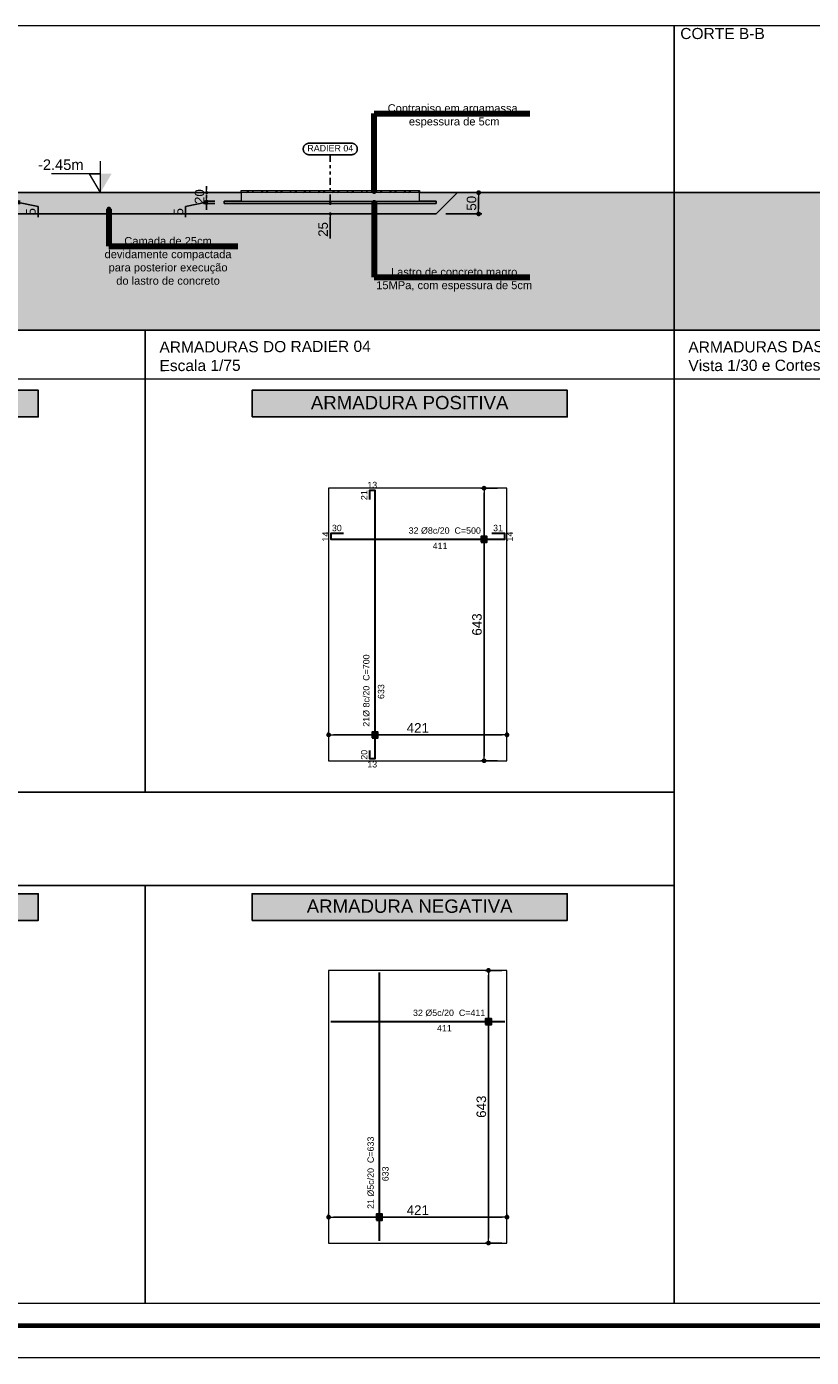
# Model space of a CAD drawing. Header units: millimetres. Extents: x 83 to 471, y -739 to 93.
# Tile 157 of 185: x 143 to 168, y -84 to -42. Entities that reach past the tile are written whole.
import ezdxf
from ezdxf.enums import TextEntityAlignment as Align

# ---------------------------------------------------------------- set-up
doc = ezdxf.new("R2010")
doc.units = ezdxf.units.MM
doc.linetypes.add('CYPE_RAYAPUNTOPUNTO', pattern=[0.45, 0.225, -0.075, 0, -0.075, 0, -0.075])
for name, color, linetype, lineweight in [('.', 7, 'Continuous', 5), ('__MAGNUS.Cota', 30, 'Continuous', 9), ('__MAGNUS.Margem', 7, 'Continuous', 70), ('__MAGNUS.Selo', 7, 'Continuous', 30), ('CORTE - RAMPA', 7, 'Continuous', 0), ('CORTE_COTAS_DAS_PLANTAS', 7, 'Continuous', 9), ('COTAS', 250, 'Continuous', 5), ('FUN_COTAS', 7, 'Continuous', 0), ('FUN_DES_ARMADURAS', 7, 'Continuous', 0), ('FUN_GEOMETRIA', 7, 'Continuous', 0), ('FUN_TXT_ARMADURAS', 7, 'Continuous', 0), ('LJ_HATCH', 7, 'Continuous', 0), ('PECA_COMPLETA', 7, 'Continuous', 0), ('SAP_DIMENSION_Y_ARM', 7, 'Continuous', 0)]:
    doc.layers.add(name, color=color, linetype=linetype, lineweight=lineweight)
doc.layers.add('PGCR_Arq_TEXTO', color=7, linetype='Continuous')
doc.layers.add('Selo', color=7, linetype='Continuous')
doc.styles.add('Arial', font='arial.ttf')
doc.styles.add('Arial Narrow', font='ARIALN.TTF')
doc.dimstyles.new('Copy of UM_75.000000', dxfattribs={"dimtxt": 0.3, "dimasz": 0.15, "dimexe": 0.1, "dimexo": 0.3, "dimgap": 0.07, "dimtad": 1, "dimdec": 0, "dimlfac": 75, "dimzin": 0, "dimdsep": 46, "dimtxsty": 'Arial', "dimblk": 'DOT', "dimcen": 0.09, "dimdle": 0.1, "dimclrd": 30, "dimclre": 30, "dimclrt": 7, "dimadec": 1, "dimazin": 2, "dimtfac": 1, "dimtdec": 0, "dimtofl": 0, "dimtmove": 0, "dimatfit": 3, "dimldrblk": 'DOT', "dimfxl": 1, "dimtolj": 1, "dimarcsym": 0})

# ---------------------------------------------------------------- blocks, each defined once
blk = doc.blocks.new('*U1862')
at = {"layer": '__MAGNUS.Margem', "linetype": 'Continuous'}
blk.add_line((-980.92, -2.28), (173.08, -2.28), dxfattribs=at)
at = {"layer": '__MAGNUS.Margem', "lineweight": 9}
blk.add_line((-1005.92, -12.28), (183.08, -12.28), dxfattribs=at)
at = {"layer": '__MAGNUS.Selo', "style": 'Arial Narrow', "width": 1}
for tag, height, p in [('PROPRIETÁRIO', 3.4, (17.21, 48.91)), ('EDIFICAÇÃORESIDENCIAL', 3.4, (17.21, 40.61)), ('ESTRUTURAL', 3.4, (17.8, 20.69)), ('ANTEPROJETO', 2.43, (111.69, 13.5)), ('ARQ01/01', 5.5, (139.44, 9.5)), ('INDICADA', 2.43, (111.53, 8))]:
    blk.add_attdef(tag, text='', height=height, dxfattribs=at).set_placement(p, align=Align.MIDDLE_LEFT)
at = {"layer": '__MAGNUS.Selo', "lineweight": 30, "flags": 104}
for tag, p in [('ENDEREÇODAOBRA', (17.21, 33.54)), ('ENDEREÇODAOBRA', (17.21, 27.87)), ('TÍTULO', (17.21, 10.8))]:
    blk.add_attdef(tag, text='', height=3.4, dxfattribs=at).set_placement(p, align=Align.MIDDLE_LEFT)
blk = doc.blocks.new('_DOT')
at = {"layer": '__MAGNUS.Cota', "linetype": 'ByBlock'}
blk.add_line((-0.5, 0), (-1, 0), dxfattribs=at)
at = {"layer": '__MAGNUS.Cota', "linetype": 'ByBlock', "const_width": 0.5}
blk.add_lwpolyline([(-0.25, 0, 1), (0.25, 0, 1)], format="xyb", close=True, dxfattribs=at)
blk = doc.blocks.new('*D646')
at = {"layer": 'COTAS', "color": 30, "lineweight": -2}
for p, q in [((156.733, -47.615), (157.198, -47.615)), ((157.098, -47.765), (157.098, -48.135)), ((156.063, -48.285), (157.198, -48.285))]:
    blk.add_line(p, q, dxfattribs=at)
at = {"layer": 'Defpoints', "color": 0}
for p in [(156.433, -47.615), (155.763, -48.285), (157.098, -48.285)]:
    blk.add_point(p, dxfattribs=at)
at = {"layer": 'COTAS', "color": 30, "linetype": 'ByBlock', "lineweight": -2, "xscale": 0.15, "yscale": 0.15, "zscale": 0.15}
for p, rotation in [((157.098, -47.615), 90), ((157.098, -48.285), 270)]:
    blk.add_blockref('_DOT', p, dxfattribs=dict(at, rotation=rotation))
at = {"layer": 'COTAS', "color": 7, "insert": (156.875, -47.95), "char_height": 0.3, "attachment_point": 5, "rotation": 90, "style": 'Arial'}
blk.add_mtext('\\A1;50', dxfattribs=at)
blk = doc.blocks.new('*D657')
at = {"layer": 'COTAS', "color": 30, "lineweight": -2}
for p, q in [((142.559, -47.785), (142.559, -47.685)), ((142.304, -47.885), (142.659, -47.885)), ((142.304, -47.955), (142.659, -47.955)), ((142.559, -47.885), (142.559, -47.955)), ((143.222, -48.048), (142.559, -47.92)), ((142.559, -48.055), (142.559, -48.155)), ((143.222, -48.387), (143.222, -48.048))]:
    blk.add_line(p, q, dxfattribs=at)
at = {"layer": 'Defpoints', "color": 0}
for p in [(142.004, -47.885), (142.004, -47.955), (142.559, -47.955)]:
    blk.add_point(p, dxfattribs=at)
at = {"layer": 'COTAS', "color": 30, "linetype": 'ByBlock', "lineweight": -2, "xscale": 0.1, "yscale": 0.1, "zscale": 0.1}
for p, rotation in [((142.559, -47.885), 270), ((142.559, -47.955), 90)]:
    blk.add_blockref('_DOT', p, dxfattribs=dict(at, rotation=rotation))
at = {"layer": 'COTAS', "color": 7, "insert": (142.999, -48.218), "char_height": 0.3, "attachment_point": 5, "rotation": 90, "style": 'Arial'}
blk.add_mtext('\\A1;5', dxfattribs=at)
blk = doc.blocks.new('*D658')
at = {"layer": 'COTAS', "color": 30, "lineweight": -2}
for p, q in [((148.787, -47.615), (148.432, -47.615)), ((148.532, -47.515), (148.532, -47.415)), ((148.787, -47.885), (148.432, -47.885)), ((148.532, -47.985), (148.532, -48.085))]:
    blk.add_line(p, q, dxfattribs=at)
at = {"layer": 'Defpoints', "color": 0}
for p in [(148.532, -47.615), (149.087, -47.615), (149.087, -47.885)]:
    blk.add_point(p, dxfattribs=at)
at = {"layer": 'COTAS', "color": 30, "linetype": 'ByBlock', "lineweight": -2, "xscale": 0.1, "yscale": 0.1, "zscale": 0.1}
for p, rotation in [((148.532, -47.615), 270), ((148.532, -47.885), 90)]:
    blk.add_blockref('_DOT', p, dxfattribs=dict(at, rotation=rotation))
at = {"layer": 'COTAS', "color": 7, "insert": (148.309, -47.74), "char_height": 0.3, "attachment_point": 5, "rotation": 90, "style": 'Arial'}
blk.add_mtext('\\A1;20', dxfattribs=at)
blk = doc.blocks.new('DOT')
at = {"color": 0, "linetype": 'ByBlock'}
blk.add_line((-0.5, 0), (-1, 0), dxfattribs=at)
at = {"color": 0, "linetype": 'ByBlock', "const_width": 0.5}
blk.add_lwpolyline([(-0.25, 0, 1), (0.25, 0, 1)], format="xyb", close=True, dxfattribs=at)
blk = doc.blocks.new('*D659')
at = {"layer": 'COTAS', "color": 30, "lineweight": -2}
for p, q in [((148.532, -47.785), (148.532, -47.685)), ((147.87, -48.048), (148.532, -47.92)), ((147.87, -48.387), (147.87, -48.048)), ((148.787, -47.885), (148.432, -47.885)), ((148.787, -47.955), (148.432, -47.955)), ((148.532, -47.885), (148.532, -47.955)), ((148.532, -48.055), (148.532, -48.155))]:
    blk.add_line(p, q, dxfattribs=at)
at = {"layer": 'Defpoints', "color": 0}
for p in [(148.532, -47.955), (149.087, -47.885), (149.087, -47.955)]:
    blk.add_point(p, dxfattribs=at)
at = {"layer": 'COTAS', "color": 30, "linetype": 'ByBlock', "lineweight": -2, "xscale": 0.1, "yscale": 0.1, "zscale": 0.1}
for p, rotation in [((148.532, -47.885), 270), ((148.532, -47.955), 90)]:
    blk.add_blockref('_DOT', p, dxfattribs=dict(at, rotation=rotation))
at = {"layer": 'COTAS', "color": 7, "insert": (147.647, -48.218), "char_height": 0.3, "attachment_point": 5, "rotation": 90, "style": 'Arial'}
blk.add_mtext('\\A1;5', dxfattribs=at)
blk = doc.blocks.new('*D662')
at = {"layer": 'COTAS', "color": 30, "lineweight": -2}
for p, q in [((152.125, -47.955), (152.325, -47.955)), ((152.425, -47.855), (152.425, -47.755)), ((152.125, -48.285), (152.325, -48.285)), ((152.425, -48.385), (152.425, -49.062))]:
    blk.add_line(p, q, dxfattribs=at)
at = {"layer": 'Defpoints', "color": 0}
for p in [(152.425, -47.955), (152.425, -48.285), (152.425, -48.285)]:
    blk.add_point(p, dxfattribs=at)
at = {"layer": 'COTAS', "color": 30, "linetype": 'ByBlock', "lineweight": -2, "xscale": 0.1, "yscale": 0.1, "zscale": 0.1}
for p, rotation in [((152.425, -47.955), 270), ((152.425, -48.285), 90)]:
    blk.add_blockref('_DOT', p, dxfattribs=dict(at, rotation=rotation))
at = {"layer": 'COTAS', "color": 7, "insert": (152.202, -48.774), "char_height": 0.3, "attachment_point": 5, "rotation": 90, "style": 'Arial'}
blk.add_mtext('\\A1;25', dxfattribs=at)
blk = doc.blocks.new('*D1471')
at = {"layer": 'COTAS', "color": 30, "lineweight": -2}
for p, q in [((2.508, 8.578), (1.988, 8.578)), ((2.088, 8.428), (2.088, 0.15)), ((2.508, 0), (1.988, 0))]:
    blk.add_line(p, q, dxfattribs=at)
at = {"layer": 'Defpoints', "color": 0}
for p in [(2.808, 8.578), (2.088, 0), (2.808, 0)]:
    blk.add_point(p, dxfattribs=at)
at = {"layer": 'COTAS', "color": 30, "linetype": 'ByBlock', "lineweight": -2, "xscale": 0.15, "yscale": 0.15, "zscale": 0.15}
for p, rotation in [((2.088, 8.578), 90), ((2.088, 0), 270)]:
    blk.add_blockref('_DOT', p, dxfattribs=dict(at, rotation=rotation))
at = {"layer": 'COTAS', "color": 7, "insert": (1.865, 4.289), "char_height": 0.3, "attachment_point": 5, "rotation": 90, "style": 'Arial'}
blk.add_mtext('\\A1;643', dxfattribs=at)
blk = doc.blocks.new('*D1472')
at = {"layer": 'COTAS', "color": 30, "lineweight": -2}
for p, q in [((-2.808, 0.791), (-2.808, 0.914)), ((2.808, 0.791), (2.808, 0.914)), ((-2.658, 0.814), (2.658, 0.814))]:
    blk.add_line(p, q, dxfattribs=at)
at = {"layer": 'Defpoints', "color": 0}
for p in [(-2.808, 0.491), (2.808, 0.814), (2.808, 0.491)]:
    blk.add_point(p, dxfattribs=at)
at = {"layer": 'COTAS', "color": 30, "linetype": 'ByBlock', "lineweight": -2, "xscale": 0.15, "yscale": 0.15, "zscale": 0.15, "rotation": 180}
blk.add_blockref('_DOT', (-2.808, 0.814), dxfattribs=at)
at = {"layer": 'COTAS', "color": 30, "linetype": 'ByBlock', "lineweight": -2, "xscale": 0.15, "yscale": 0.15, "zscale": 0.15}
blk.add_blockref('_DOT', (2.808, 0.814), dxfattribs=at)
at = {"layer": 'COTAS', "color": 7, "insert": (0, 1.035), "char_height": 0.3, "attachment_point": 5, "style": 'Arial'}
blk.add_mtext('\\A1;421', dxfattribs=at)
blk = doc.blocks.new('ponto')
at = {"layer": 'COTAS'}
h = blk.add_hatch(color=1, dxfattribs=at)
h.dxf.hatch_style = 1
h.paths.add_polyline_path([(-0.075, -0.075), (0.075, -0.075), (0.075, 0.075), (-0.075, 0.075)])
at = {"layer": 'COTAS', "color": 1, "lineweight": 30}
blk.add_lwpolyline([(-0.075, -0.075), (0.075, -0.075), (0.075, 0.075), (-0.075, 0.075)], close=True, dxfattribs=at)
blk = doc.blocks.new('*D682')
at = {"color": 30, "lineweight": -2}
for p, q in [((2.645, 8.578), (2.126, 8.578)), ((2.226, 8.428), (2.226, 0.15)), ((2.645, 0), (2.126, 0))]:
    blk.add_line(p, q, dxfattribs=at)
at = {"layer": 'Defpoints', "color": 0}
for p in [(2.945, 8.578), (2.226, 0), (2.945, 0)]:
    blk.add_point(p, dxfattribs=at)
at = {"color": 30, "linetype": 'ByBlock', "lineweight": -2, "xscale": 0.15, "yscale": 0.15, "zscale": 0.15}
for p, rotation in [((2.226, 8.578), 90), ((2.226, 0), 270)]:
    blk.add_blockref('_DOT', p, dxfattribs=dict(at, rotation=rotation))
at = {"color": 7, "insert": (2.002, 4.289), "char_height": 0.3, "attachment_point": 5, "rotation": 90, "style": 'Arial'}
blk.add_mtext('\\A1;643', dxfattribs=at)
blk = doc.blocks.new('*D683')
at = {"color": 30, "lineweight": -2}
for p, q in [((-2.808, 0.791), (-2.808, 0.914)), ((2.808, 0.791), (2.808, 0.914)), ((-2.658, 0.814), (2.658, 0.814))]:
    blk.add_line(p, q, dxfattribs=at)
at = {"layer": 'Defpoints', "color": 0}
for p in [(-2.808, 0.491), (2.808, 0.814), (2.808, 0.491)]:
    blk.add_point(p, dxfattribs=at)
at = {"color": 30, "linetype": 'ByBlock', "lineweight": -2, "xscale": 0.15, "yscale": 0.15, "zscale": 0.15, "rotation": 180}
blk.add_blockref('_DOT', (-2.808, 0.814), dxfattribs=at)
at = {"color": 30, "linetype": 'ByBlock', "lineweight": -2, "xscale": 0.15, "yscale": 0.15, "zscale": 0.15}
blk.add_blockref('_DOT', (2.808, 0.814), dxfattribs=at)
at = {"color": 7, "insert": (0, 1.035), "char_height": 0.3, "attachment_point": 5, "style": 'Arial'}
blk.add_mtext('\\A1;421', dxfattribs=at)
blk = doc.blocks.new('r01')
at = {"layer": 'FUN_DES_ARMADURAS', "lineweight": 30}
for points in [[(-1.525, 0.328), (-1.525, 0.068), (-1.348, 0.068), (-1.348, 8.51), (-1.525, 8.51), (-1.525, 8.227)], [(-2.34, 7.157), (-2.74, 7.157), (-2.74, 6.97), (2.74, 6.97), (2.74, 7.157), (2.33, 7.157)]]:
    blk.add_lwpolyline(points, dxfattribs=at)
at = {"layer": 'COTAS', "xscale": 1.2, "yscale": 1.2, "zscale": 1.2}
for p in [(2.088, 6.97), (-1.348, 0.814)]:
    blk.add_blockref('ponto', p, dxfattribs=at)
at = {"layer": 'FUN_TXT_ARMADURAS', "style": 'Arial'}
for s, p in [('21', (-1.59, 8.359)), ('14', (-2.809, 7.054)), ('14', (2.995, 7.054)), ('633', (-1.058, 2.176)), ('20', (-1.59, 0.189))]:
    blk.add_text(s, height=0.2, rotation=90, dxfattribs=at).set_placement(p, align=Align.CENTER)
for s, p in [('13', (-1.435, 8.578)), ('30', (-2.55, 7.225)), ('31', (2.526, 7.225)), ('411', (0.701, 6.661)), ('13', (-1.435, -0.211))]:
    blk.add_text(s, height=0.2, dxfattribs=at).set_placement(p, align=Align.CENTER)
blk.add_text('32 %%c8c/20  C=500', height=0.2, dxfattribs=at).set_placement((-0.288, 7.145))
blk.add_text('21%%c 8c/20  C=700', height=0.2, rotation=90, dxfattribs=at).set_placement((-1.523, 1.072))
at = {"layer": 'COTAS'}
dim = blk.add_linear_dim(base=(2.088, 0), p1=(2.808, 8.578), p2=(2.808, 0), angle=90, dimstyle='Copy of UM_75.000000', dxfattribs=at)
dim.commit()
dim.dimension.update_dxf_attribs({"geometry": '*D1471', "text_midpoint": (1.865, 4.289)})
dim = blk.add_linear_dim(base=(2.808, 0.814), p1=(-2.808, 0.491), p2=(2.808, 0.491), dimstyle='Copy of UM_75.000000', dxfattribs=at)
dim.commit()
dim.dimension.update_dxf_attribs({"geometry": '*D1472', "text_midpoint": (0, 1.035)})
blk = doc.blocks.new('HGFHFGHGF')
at = {"layer": 'FUN_DES_ARMADURAS', "lineweight": 30}
for points in [[(-1.21, 0.068), (-1.21, 8.51)], [(-2.74, 6.97), (2.74, 6.97)]]:
    blk.add_lwpolyline(points, dxfattribs=at)
at = {"layer": 'COTAS', "xscale": 1.2, "yscale": 1.2, "zscale": 1.2}
for p in [(2.226, 6.97), (-1.21, 0.814)]:
    blk.add_blockref('ponto', p, dxfattribs=at)
at = {"layer": 'FUN_TXT_ARMADURAS', "style": 'Arial'}
blk.add_text('32 %%c5c/20  C=411', height=0.2, dxfattribs=at).set_placement((-0.151, 7.145))
blk.add_text('411', height=0.2, dxfattribs=at).set_placement((0.838, 6.661), align=Align.CENTER)
blk.add_text('21 %%c5c/20  C=633', height=0.2, rotation=90, dxfattribs=at).set_placement((-1.385, 1.072))
blk.add_text('633', height=0.2, rotation=90, dxfattribs=at).set_placement((-0.921, 2.176), align=Align.CENTER)
dim = blk.add_linear_dim(base=(2.226, 0), p1=(2.945, 8.578), p2=(2.945, 0), angle=90, dimstyle='Copy of UM_75.000000')
dim.commit()
dim.dimension.update_dxf_attribs({"geometry": '*D682', "text_midpoint": (2.002, 4.289)})
dim = blk.add_linear_dim(base=(2.808, 0.814), p1=(-2.808, 0.491), p2=(2.808, 0.491), dimstyle='Copy of UM_75.000000')
dim.commit()
dim.dimension.update_dxf_attribs({"geometry": '*D683', "text_midpoint": (0, 1.035)})

msp = doc.modelspace()

# ---------------------------------------------------------------- hatches: boundary and pattern name
at = {"layer": '.', "true_color": 0x939598}
h = msp.add_hatch(dxfattribs=at)
h.set_pattern_fill('EARTH', color=252, scale=0.1)
h.paths.add_polyline_path([(105.97787, -48.3957), (105.72432, -48.3957), (105.72432, -48.01527), (96.62457, -48.01527), (96.62457, -51.94834), (163.25419, -51.94834), (163.25419, -47.61527), (156.43349, -47.61527), (155.76349, -48.28527), (113.35785, -48.28527), (112.68785, -47.61527), (105.97787, -47.61527), (105.97787, -48.3957)], is_closed=False)
h.paths.add_polyline_path([(194.51797, -47.61527), (183.20898, -47.61527), (183.20898, -49.21527), (183.74098, -49.21527), (183.74098, -49.68527), (182.40698, -49.68527), (182.40698, -49.21527), (182.93898, -49.21527), (182.93898, -47.61527), (175.1783, -47.61527), (175.1783, -49.21527), (175.7103, -49.21527), (175.7103, -49.68527), (174.3763, -49.68527), (174.3763, -49.21527), (174.9083, -49.21527), (174.9083, -47.61527), (163.25419, -47.61527), (163.25419, -51.94834), (194.51797, -51.94834), (194.51797, -47.61527)], is_closed=False)
h.paths.add_polyline_path([(111.49957, -48.23963), (111.49957, -47.66091), (112.10592, -47.66091), (112.10592, -48.23963)], flags=24)
h.paths.add_polyline_path([(156.57135, -48.23963), (156.57135, -47.66091), (157.1777, -47.66091), (157.1777, -48.23963)], flags=24)
h.paths.add_polyline_path([(116.16957, -49.06737), (116.16957, -48.48027), (116.77592, -48.48027), (116.77592, -49.06737)], flags=24)
h.paths.add_polyline_path([(120.7266, -48.39221), (120.7266, -48.0433), (121.33172, -48.0433), (121.33172, -48.39221)], flags=24)
h.paths.add_polyline_path([(132.5619, -48.39221), (132.5619, -48.0433), (133.16702, -48.0433), (133.16702, -48.39221)], flags=24)
h.paths.add_polyline_path([(142.69653, -48.39221), (142.69653, -48.0433), (143.30165, -48.0433), (143.30165, -48.39221)], flags=24)
h.paths.add_polyline_path([(147.3445, -48.39221), (147.3445, -48.0433), (147.94961, -48.0433), (147.94961, -48.39221)], flags=24)
h.paths.add_polyline_path([(126.7976, -49.06737), (126.7976, -48.48027), (127.40394, -48.48027), (127.40394, -49.06737)], flags=24)
h.paths.add_polyline_path([(138.1395, -49.06737), (138.1395, -48.48027), (138.74585, -48.48027), (138.74585, -49.06737)], flags=24)
h.paths.add_polyline_path([(151.89908, -49.06737), (151.89908, -48.48027), (152.50542, -48.48027), (152.50542, -49.06737)], flags=24)
h.paths.add_polyline_path([(172.95966, -49.00705), (172.95966, -48.22349), (173.566, -48.22349), (173.566, -49.00705)], flags=24)
h.paths.add_polyline_path([(183.83103, -49.00705), (183.83103, -48.22349), (184.43738, -48.22349), (184.43738, -49.00705)], flags=24)
h.paths.add_polyline_path([(145.26777, -48.88647), (149.36548, -48.88647), (149.36548, -50.64483), (145.26777, -50.64483)], flags=24)
h.paths.add_polyline_path([(130.03135, -48.88647), (134.12907, -48.88647), (134.12907, -50.64483), (130.03135, -50.64483)], flags=24)
h.paths.add_polyline_path([(114.35804, -49.86157), (119.33365, -49.86157), (119.33365, -50.84867), (114.35804, -50.84867)], flags=24)
h.paths.add_polyline_path([(124.18164, -49.86157), (129.15726, -49.86157), (129.15726, -50.84867), (124.18164, -50.84867)], flags=24)
h.paths.add_polyline_path([(136.49651, -49.86157), (141.47213, -49.86157), (141.47213, -50.84867), (136.49651, -50.84867)], flags=24)
h.paths.add_polyline_path([(153.84088, -49.86157), (158.81649, -49.86157), (158.81649, -50.84867), (153.84088, -50.84867)], flags=24)
h.paths.add_polyline_path([(176.50428, -50.36442), (181.4799, -50.36442), (181.4799, -51.35152), (176.50428, -51.35152)], flags=24)
h.paths.add_polyline_path([(119.55023, -48.88647), (123.64794, -48.88647), (123.64794, -50.64483), (119.55023, -50.64483)], flags=24)
at = {"layer": '.', "true_color": 0x760505}
h = msp.add_hatch(dxfattribs=at)
h.set_pattern_fill('EARTH', color=16, scale=0.05)
h.paths.add_polyline_path([(155.23349, -47.61527), (155.23349, -47.88527), (155.76349, -47.88527), (155.76349, -47.95527), (149.08735, -47.95527), (149.08735, -47.88527), (149.61735, -47.88527), (149.61735, -47.61527), (141.47392, -47.61527), (141.47392, -47.88527), (142.00392, -47.88527), (142.00392, -47.95527), (135.32778, -47.95527), (135.32778, -47.88527), (135.85778, -47.88527), (135.85778, -47.61527), (131.33928, -47.61527), (131.33928, -47.88527), (131.86928, -47.88527), (131.86928, -47.95527), (122.7786, -47.95527), (122.7786, -47.88527), (123.3086, -47.88527), (123.3086, -47.61527), (119.50399, -47.61527), (119.50399, -47.88527), (120.03399, -47.88527), (120.03399, -47.95527), (113.35785, -47.95527), (113.35785, -47.88527), (113.88785, -47.88527), (113.88785, -47.61527), (112.68785, -47.61527), (113.35785, -48.28527), (155.76349, -48.28527), (156.43349, -47.61527), (155.23349, -47.61527)], is_closed=False)
h.paths.add_polyline_path([(147.3445, -48.39221), (147.3445, -48.0433), (147.94961, -48.0433), (147.94961, -48.39221)], flags=9)
h.paths.add_polyline_path([(148.00594, -48.03172), (148.00594, -47.44788), (148.61229, -47.44788), (148.61229, -48.03172)], flags=9)
h.paths.add_polyline_path([(142.69653, -48.39221), (142.69653, -48.0433), (143.30165, -48.0433), (143.30165, -48.39221)], flags=9)
h.paths.add_polyline_path([(142.03263, -48.03172), (142.03263, -47.44788), (142.63898, -47.44788), (142.63898, -48.03172)], flags=9)
h.paths.add_polyline_path([(132.5619, -48.39221), (132.5619, -48.0433), (133.16702, -48.0433), (133.16702, -48.39221)], flags=9)
h.paths.add_polyline_path([(120.7266, -48.39221), (120.7266, -48.0433), (121.33172, -48.0433), (121.33172, -48.39221)], flags=9)
h.paths.add_polyline_path([(131.898, -48.03172), (131.898, -47.44788), (132.50434, -47.44788), (132.50434, -48.03172)], flags=9)
h.paths.add_polyline_path([(120.0627, -48.03172), (120.0627, -47.44788), (120.66905, -47.44788), (120.66905, -48.03172)], flags=9)
at = {"layer": '.', "true_color": 0x656565}
h = msp.add_hatch(color=251, dxfattribs=at)
h.dxf.hatch_style = 1
h.paths.add_polyline_path([(149.08735, -47.88527), (149.08735, -47.95527), (155.76349, -47.95527), (155.76349, -47.88527), (149.08735, -47.88527)], is_closed=False)
h.paths.add_polyline_path([(135.32778, -47.95527), (142.00392, -47.95527), (142.00392, -47.88527), (135.32778, -47.88527), (135.32778, -47.95527)], is_closed=False)
h.paths.add_polyline_path([(122.7786, -47.88527), (122.7786, -47.95527), (131.86928, -47.95527), (131.86928, -47.88527), (122.7786, -47.88527)], is_closed=False)
h.paths.add_polyline_path([(113.35785, -47.88527), (113.35785, -47.95527), (120.03399, -47.95527), (120.03399, -47.88527), (113.35785, -47.88527)], is_closed=False)
at = {"layer": 'COTAS'}
h = msp.add_hatch(color=256, dxfattribs=at)
h.dxf.hatch_style = 1
h.paths.add_polyline_path([(145.53866, -47.01887), (145.18845, -47.61527), (145.18845, -47.01887), (145.53866, -47.01887)])
at = {"layer": 'COTAS', "lineweight": 0}
h = msp.add_hatch(dxfattribs=at)
h.set_pattern_fill('STEEL', color=256, scale=0.1)
h.set_pattern_definition([(45, (0, 0), (-0.2245064, 0.2245064), []), (45, (0, 0.15875), (-0.2245064, 0.2245064), [])])
h.paths.add_polyline_path([(113.88785, -47.61527), (116.69592, -47.61527), (116.69592, -47.54527), (113.88785, -47.54527), (113.88785, -47.61527)], is_closed=False)
h.paths.add_polyline_path([(119.50399, -47.54527), (116.69592, -47.54527), (116.69592, -47.61527), (119.50399, -47.61527), (119.50399, -47.54527)], is_closed=False)
h.paths.add_polyline_path([(127.32394, -47.61527), (127.32394, -47.54527), (123.3086, -47.54527), (123.3086, -47.61527), (127.32394, -47.61527)], is_closed=False)
h.paths.add_polyline_path([(131.33928, -47.61527), (131.33928, -47.54527), (127.32394, -47.54527), (127.32394, -47.61527), (131.33928, -47.61527)], is_closed=False)
h.paths.add_polyline_path([(138.66585, -47.54527), (135.85778, -47.54527), (135.85778, -47.61527), (138.66585, -47.61527), (138.66585, -47.54527)], is_closed=False)
h.paths.add_polyline_path([(141.47392, -47.61527), (141.47392, -47.54527), (138.66585, -47.54527), (138.66585, -47.61527), (141.47392, -47.61527)], is_closed=False)
h.paths.add_polyline_path([(155.23349, -47.54527), (152.42542, -47.54527), (152.42542, -47.61527), (155.23349, -47.61527), (155.23349, -47.54527)], is_closed=False)
h.paths.add_polyline_path([(152.42542, -47.61527), (152.42542, -47.54527), (149.61735, -47.54527), (149.61735, -47.61527), (152.42542, -47.61527)], is_closed=False)
at = {"layer": 'LJ_HATCH', "true_color": 0xf9e3fc}
h = msp.add_hatch(color=7, dxfattribs=at)
h.dxf.hatch_style = 1
h.paths.add_polyline_path([(119.50399, -47.88527), (119.50399, -47.61527), (113.88785, -47.61527), (113.88785, -47.88527), (119.50399, -47.88527)], is_closed=False)
h.paths.add_polyline_path([(123.3086, -47.88527), (131.33928, -47.88527), (131.33928, -47.61527), (123.3086, -47.61527), (123.3086, -47.88527)], is_closed=False)
h.paths.add_polyline_path([(135.85778, -47.88527), (141.47392, -47.88527), (141.47392, -47.61527), (135.85778, -47.61527), (135.85778, -47.88527)], is_closed=False)
h.paths.add_polyline_path([(149.61735, -47.88527), (155.23349, -47.88527), (155.23349, -47.61527), (149.61735, -47.61527), (149.61735, -47.88527)], is_closed=False)
at = {"layer": 'Selo', "true_color": 0xecffb3}
h = msp.add_hatch(color=61, dxfattribs=at)
h.dxf.hatch_style = 1
h.paths.add_polyline_path([(133.30643, -54.67395), (143.22974, -54.67395), (143.22974, -53.83594), (133.30643, -53.83594)])
h = msp.add_hatch(color=61, dxfattribs=at)
h.dxf.hatch_style = 1
h.paths.add_polyline_path([(149.96383, -54.67395), (159.88715, -54.67395), (159.88715, -53.83594), (149.96383, -53.83594)])
h = msp.add_hatch(color=61, dxfattribs=at)
h.dxf.hatch_style = 1
h.paths.add_polyline_path([(133.30643, -70.52041), (143.22974, -70.52041), (143.22974, -69.68239), (133.30643, -69.68239)])
h = msp.add_hatch(color=61, dxfattribs=at)
h.dxf.hatch_style = 1
h.paths.add_polyline_path([(149.96383, -70.52041), (159.88715, -70.52041), (159.88715, -69.68239), (149.96383, -69.68239)])

# ---------------------------------------------------------------- linework, layer by layer
for p, q in [((163.25419, -82.57618), (163.25419, -42.35454)), ((141.47392, -47.61527), (149.61735, -47.61527)), ((155.23349, -47.61527), (163.25419, -47.61527)), ((155.76349, -48.28527), (156.43349, -47.61527)), ((163.25419, -47.61527), (174.9083, -47.61527)), ((149.08735, -47.88527), (149.08735, -47.95527)), ((149.08735, -47.88527), (149.61735, -47.88527)), ((149.08735, -47.88527), (149.08735, -47.95527)), ((149.08735, -47.88527), (149.08735, -47.95527)), ((149.08735, -47.95527), (155.76349, -47.95527)), ((155.76349, -47.88527), (155.23349, -47.88527)), ((155.76349, -47.88527), (155.76349, -47.95527)), ((113.35785, -48.28527), (155.76349, -48.28527)), ((163.25419, -51.94834), (96.62457, -51.94834)), ((146.59679, -51.94834), (146.59679, -66.47831)), ((96.62457, -66.47831), (163.25419, -66.47831)), ((96.62457, -69.42029), (163.25419, -69.42029)), ((146.59679, -69.42029), (146.59679, -82.57618))]:
    msp.add_line(p, q)
at = {"linetype": 'CYPE_RAYAPUNTOPUNTO'}
msp.add_line((152.42542, -46.42187), (152.42542, -47.87527), dxfattribs=at)
msp.add_lwpolyline([(153.09697, -46.06187), (153.10899, -46.06227), (153.12096, -46.06347), (153.13282, -46.06547), (153.14452, -46.06826), (153.15601, -46.07183), (153.16724, -46.07615), (153.17815, -46.08121), (153.1887, -46.08699), (153.19884, -46.09347), (153.20852, -46.1006), (153.21771, -46.10837), (153.22636, -46.11673), (153.23443, -46.12565), (153.24188, -46.13509), (153.24869, -46.14501), (153.25482, -46.15536), (153.26024, -46.1661), (153.26494, -46.17717), (153.26889, -46.18854), (153.27206, -46.20014), (153.27446, -46.21193), (153.27606, -46.22385), (153.27687, -46.23585), (153.27687, -46.24788), (153.27606, -46.25988), (153.27446, -46.27181), (153.27206, -46.28359), (153.26889, -46.2952), (153.26494, -46.30656), (153.26024, -46.31763), (153.25482, -46.32837), (153.24869, -46.33872), (153.24188, -46.34864), (153.23443, -46.35808), (153.22636, -46.367), (153.21771, -46.37536), (153.20852, -46.38313), (153.19884, -46.39027), (153.1887, -46.39674), (153.17815, -46.40252), (153.16724, -46.40758), (153.15601, -46.41191), (153.14452, -46.41547), (153.13282, -46.41826), (153.12096, -46.42026), (153.10899, -46.42146), (153.09697, -46.42187), (151.75387, -46.42187), (151.74185, -46.42146), (151.72988, -46.42026), (151.71802, -46.41826), (151.70631, -46.41547), (151.69483, -46.41191), (151.6836, -46.40758), (151.67269, -46.40252), (151.66214, -46.39674), (151.652, -46.39027), (151.64231, -46.38313), (151.63313, -46.37536), (151.62448, -46.367), (151.61641, -46.35808), (151.60896, -46.34864), (151.60215, -46.33872), (151.59602, -46.32837), (151.59059, -46.31763), (151.5859, -46.30656), (151.58195, -46.2952), (151.57877, -46.28359), (151.57638, -46.27181), (151.57477, -46.25988), (151.57397, -46.24788), (151.57397, -46.23585), (151.57477, -46.22385), (151.57638, -46.21193), (151.57877, -46.20014), (151.58195, -46.18854), (151.5859, -46.17717), (151.59059, -46.1661), (151.59602, -46.15536), (151.60215, -46.14501), (151.60896, -46.13509), (151.61641, -46.12565), (151.62448, -46.11673), (151.63313, -46.10837), (151.64231, -46.1006), (151.652, -46.09347), (151.66214, -46.08699), (151.67269, -46.08121), (151.6836, -46.07615), (151.69483, -46.07183), (151.70631, -46.06826), (151.71802, -46.06547), (151.72988, -46.06347), (151.74185, -46.06227), (151.75387, -46.06187), (153.09697, -46.06187)], close=True)
msp.add_point((146.59679, -51.94834))
at = {"layer": 'COTAS'}
for p, q in [((145.18845, -47.61527), (145.18845, -46.62042)), ((145.18845, -47.01887), (143.64894, -47.01887)), ((145.18845, -47.61527), (144.83823, -47.01887)), ((144.83823, -47.01887), (145.18845, -47.01887)), ((149.61735, -47.61527), (149.61735, -47.54527)), ((149.61735, -47.54527), (155.23349, -47.54527)), ((155.23349, -47.54527), (155.23349, -47.61527))]:
    msp.add_line(p, q, dxfattribs=at)
at = {"layer": 'FUN_DES_ARMADURAS', "lineweight": 30}
for points in [[(153.65756, -65.16725), (153.65756, -65.42731), (153.83456, -65.42731), (153.83456, -56.98509), (153.65756, -56.98509), (153.65756, -57.26812)], [(152.84193, -58.33803), (152.44193, -58.33803), (152.44193, -58.52503), (157.92267, -58.52503), (157.92267, -58.33803), (157.51267, -58.33803)]]:
    msp.add_lwpolyline(points, dxfattribs=at)
at = {"layer": 'FUN_GEOMETRIA'}
for points in [[(157.99037, -56.91739), (152.37423, -56.91739), (152.37423, -65.49501), (157.99037, -65.49501)], [(157.99037, -72.09405), (152.37423, -72.09405), (152.37423, -80.67167), (157.99037, -80.67167)]]:
    msp.add_lwpolyline(points, close=True, dxfattribs=at)
at = {"layer": 'PECA_COMPLETA'}
for points in [[(194.51797, -82.57618), (96.62457, -82.57618), (96.62457, -1.236), (194.51797, -1.236)], [(194.51797, -51.94834), (96.53664, -51.94834), (96.53664, -42.35454), (194.51797, -42.35454)], [(149.61735, -47.88527), (155.23349, -47.88527), (155.23349, -47.61527), (149.61735, -47.61527)], [(129.93938, -51.94834), (146.59679, -51.94834), (146.59679, -53.49033), (129.93938, -53.49033)], [(146.59679, -51.94834), (163.25419, -51.94834), (163.25419, -53.49033), (146.59679, -53.49033)], [(163.25419, -51.94834), (194.51797, -51.94834), (194.51797, -53.49033), (163.25419, -53.49033)]]:
    msp.add_lwpolyline(points, close=True, dxfattribs=at)
at = {"layer": 'Selo'}
for points in [[(133.30643, -54.67395), (143.22974, -54.67395), (143.22974, -53.83594), (133.30643, -53.83594)], [(149.96383, -54.67395), (159.88715, -54.67395), (159.88715, -53.83594), (149.96383, -53.83594)], [(133.30643, -70.52041), (143.22974, -70.52041), (143.22974, -69.68239), (133.30643, -69.68239)], [(149.96383, -70.52041), (159.88715, -70.52041), (159.88715, -69.68239), (149.96383, -69.68239)]]:
    msp.add_lwpolyline(points, close=True, dxfattribs=at)

# ---------------------------------------------------------------- block references
for name, p in [('r01', (155.1823, -65.49501)), ('HGFHFGHGF', (155.1823, -80.67167))]:
    msp.add_blockref(name, p)
at = {"layer": '__MAGNUS.Selo', "color": 7, "true_color": 0xffffff, "xscale": 0.0999999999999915, "yscale": 0.0999999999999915, "zscale": 0.0999999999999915}
msp.add_blockref('*U1862', (194.62889, -83.04301), dxfattribs=at)

# ---------------------------------------------------------------- texts
at = {"layer": 'CORTE - RAMPA', "style": 'Arial'}
msp.add_text('-2.45m', height=0.33, dxfattribs=at).set_placement((143.22062, -46.90032))
at = {"layer": 'CORTE_COTAS_DAS_PLANTAS', "char_height": 0.25, "attachment_point": 2, "style": 'Arial'}
for s, insert, width in [('Contrapiso em argamassa, espessura de 5cm', (156.32869, -44.83373), 4.9785313), ('Camada de 25cm devidamente compactada para posterior execução do lastro de concreto', (147.31663, -49.01147), 4.1719859), ('Lastro de concreto magro 15MPa, com espessura de 5cm', (156.32869, -49.98657), 4.9785313)]:
    msp.add_mtext(s, dxfattribs=dict(at, insert=insert, width=width))
at = {"layer": 'FUN_COTAS', "style": 'Arial'}
msp.add_text('RADIER 04', height=0.2, dxfattribs=at).set_placement((152.42683, -46.31706), align=Align.CENTER)
at = {"layer": 'PGCR_Arq_TEXTO', "char_height": 0.35, "width": 18.5220566, "attachment_point": 7, "rotation": 0.229093, "style": 'Arial'}
for s, insert in [('\\A1;\\pxt14;ARMADURAS DO RADIER 04\\P\\ptz;Escala 1/75 ', (147.04859, -53.23954)), ('\\A1;\\pxt14;ARMADURAS DAS SAPATAS E ARRANQUES - B1 E B2\\P\\ptz;Vista 1/30 e Cortes 1/30', (163.706, -53.23954))]:
    msp.add_mtext(s, dxfattribs=dict(at, insert=insert))
at = {"layer": 'SAP_DIMENSION_Y_ARM', "lineweight": 9, "style": 'Arial'}
msp.add_text('CORTE B-B', height=0.35, dxfattribs=at).set_placement((163.44856, -42.78274))
at = {"layer": 'Selo', "style": 'Arial'}
for s, p in [('ARMADURA POSITIVA', (154.92549, -54.43404)), ('ARMADURA NEGATIVA', (154.92549, -70.28049))]:
    msp.add_text(s, height=0.4197748, dxfattribs=at).set_placement(p, align=Align.CENTER)

# ---------------------------------------------------------------- dimensions: what is measured, and where the dimension line sits
at = {"layer": 'COTAS'}
for base, p1, p2, override, picture, middle in [((142.55898, -47.95527), (142.00392, -47.88527), (142.00392, -47.95527), {"dimasz": 0.1, "dimtmove": 1}, '*D657', (143.22165, -48.1183)), ((148.53229, -47.95527), (149.08735, -47.88527), (149.08735, -47.95527), {"dimasz": 0.1, "dimtmove": 1}, '*D659', (147.86961, -48.1183)), ((148.53229, -47.61527), (149.08735, -47.88527), (149.08735, -47.61527), {"dimasz": 0.1, "dimtxsty": 'Arial', "dimldrblk": 'DOT'}, '*D658', (148.53229, -47.7398))]:
    dim = msp.add_linear_dim(base=base, p1=p1, p2=p2, angle=90, dimstyle='Copy of UM_75.000000', override=override, dxfattribs=at)
    dim.commit()
    dim.dimension.update_dxf_attribs({"geometry": picture, "text_midpoint": middle, "dimtype": 160})
dim = msp.add_linear_dim(base=(157.0977, -48.28527), p1=(156.43349, -47.61527), p2=(155.76349, -48.28527), angle=90, dimstyle='Copy of UM_75.000000', dxfattribs=at)
dim.commit()
dim.dimension.update_dxf_attribs({"geometry": '*D646', "text_midpoint": (156.87452, -47.95027)})
dim = msp.add_linear_dim(base=(152.42542, -48.28527), p1=(152.42542, -47.95527), p2=(152.42542, -48.28527), angle=90, dimstyle='Copy of UM_75.000000', override={"dimasz": 0.1, "dimtxsty": 'Arial', "dimldrblk": 'DOT'}, dxfattribs=at)
dim.commit()
dim.dimension.update_dxf_attribs({"geometry": '*D662', "text_midpoint": (152.20225, -48.77382)})

# ---------------------------------------------------------------- leaders
for points in [[(153.80802, -47.58166), (153.80802, -45.12482), (158.71376, -45.12482)], [(145.45274, -48.13352), (145.45274, -49.30255), (149.51097, -49.30255)], [(153.80802, -47.91928), (153.80802, -50.27766), (158.71376, -50.27766)]]:
    msp.add_leader(points, dimstyle='Copy of UM_75.000000', override={"dimscale": 1, "dimtxt": 0.3, "dimasz": 0.15, "dimgap": 0.07, "dimtad": 0, "dimtxsty": 'Arial', "dimclrd": 30, "dimlwd": 65534}, dxfattribs=at)

doc.saveas('drawing.dxf')
